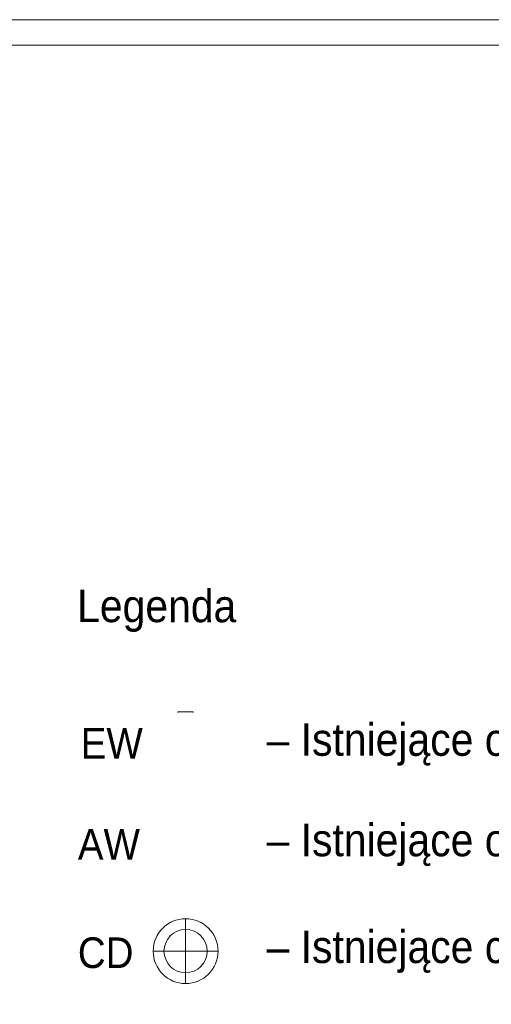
# Model space of a CAD drawing. Header units: centimetres. Extents: x 690840 to 714026, y 27673 to 40762.
# Tile 106 of 162: x 707806 to 708131, y 32069 to 32747. Entities that reach past the tile are written whole.
import ezdxf

# ---------------------------------------------------------------- set-up
doc = ezdxf.new("R2010")
doc.units = ezdxf.units.CM
doc.layers.add('Obrys powierzchni', color=50, linetype='Continuous', lineweight=9, plot=False)
doc.layers.add('Opis', color=102, linetype='Continuous', lineweight=9)
for name, color, linetype, lineweight, true_color in [('S3_ele.AW', 7, 'Continuous', 5, 0xff0f0f), ('S3_ele.CD', 7, 'Continuous', 5, 0xff0f0f), ('S3_ele.EW', 7, 'Continuous', 5, 0xff0f0f), ('S3_ele.SA', 7, 'Continuous', 5, 0xff0f0f), ('S3_ele.SO', 7, 'Continuous', 5, 0xff0f0f), ('S3_ele.WZ', 7, 'Continuous', 5, 0xff0f0f)]:
    doc.layers.add(name, color=color, linetype=linetype, lineweight=lineweight, true_color=true_color)
doc.styles.add('ARIELCE', font='arial.ttf', dxfattribs={"width": 0.9})

# ---------------------------------------------------------------- blocks, each defined once
blk = doc.blocks.new('zw$3C5D')
at = {"layer": 'S3_ele.CD', "ltscale": 1.6}
blk.add_line((-22.34, 0), (22.34, 0), dxfattribs=at)
blk.add_lwpolyline([(0, -22.34), (0, 22.34)], dxfattribs=at)
for radius in [22.34, 14.89]:
    blk.add_circle((0, 0), radius, dxfattribs=at)

msp = doc.modelspace()

# ---------------------------------------------------------------- linework, layer by layer
at = {"layer": 'Obrys powierzchni', "ltscale": 1.6}
for points in [[(706368.96, 32747.24), (708468.96, 32747.24), (708468.96, 29777.24), (706368.96, 29777.24)], [(706386.46, 32729.74), (708451.46, 32729.74), (708451.46, 29794.74), (706386.46, 29794.74)]]:
    msp.add_lwpolyline(points, close=True, dxfattribs=at)
at = {"layer": 'S3_ele.EW', "ltscale": 1.6}
msp.add_lwpolyline([(707915.18, 32270.49), (707925.77, 32270.49), (707925.77, 32228.12), (707915.18, 32228.12)], close=True, dxfattribs=at)

# ---------------------------------------------------------------- texts
at = {"layer": 'Opis', "color": 7, "char_height": 22.4, "attachment_point": 1, "rotation": 359.98101, "style": 'ARIELCE'}
for s, insert, width in [('{\\fArial|b0|i0|c238|p34;Legenda}', (707845.78, 32354.67), 839.5823), ('{\\fArial|b0|i0|c238|p34;         – Istniejące oprawy ewakuacyjne}', (707905.83, 32262.67), 1158.5008)]:
    msp.add_mtext(s, dxfattribs=dict(at, insert=insert, width=width))

# ---------------------------------------------------------------- next in the draw order: texts
at = {"layer": 'S3_ele.CD', "insert": (707177.11, 32168.23), "char_height": 15, "width": 2038.2579, "attachment_point": 1, "rotation": 359.98101, "style": 'ARIELCE', "bg_fill": 2}
msp.add_mtext('{\\fArial|b0|i0|c238|p34;CD}', dxfattribs=at)
at = {"layer": 'S3_ele.EW', "insert": (707848.24, 32259.4), "char_height": 21.1127, "width": 2038.2579, "attachment_point": 1, "rotation": 359.98101, "style": 'ARIELCE', "bg_fill": 2}
msp.add_mtext('{\\fArial|b0|i0|c238|p34;EW}', dxfattribs=at)
at = {"layer": 'S3_ele.SA', "insert": (707260.48, 32396.17), "char_height": 15, "width": 2038.2579, "attachment_point": 1, "rotation": 359.98101, "style": 'ARIELCE', "bg_fill": 2}
msp.add_mtext('{\\fArial|b0|i0|c238|p34;SA}', dxfattribs=at)
at = {"layer": 'S3_ele.SO', "insert": (707258.05, 32441.33), "char_height": 15, "width": 2038.2579, "attachment_point": 1, "rotation": 359.98101, "style": 'ARIELCE', "bg_fill": 2}
msp.add_mtext('{\\fArial|b0|i0|c238|p34;SO}', dxfattribs=at)
at = {"layer": 'S3_ele.WZ', "insert": (707207.81, 32117.16), "char_height": 15, "width": 2038.2579, "attachment_point": 1, "rotation": 359.98101, "style": 'ARIELCE', "bg_fill": 2}
msp.add_mtext('{\\fArial|b0|i0|c238|p34;WZ}', dxfattribs=at)

# ---------------------------------------------------------------- next in the draw order: linework, layer by layer
at = {"layer": 'S3_ele.AW', "ltscale": 1.6}
msp.add_lwpolyline([(707904.59, 32195.19), (707936.37, 32195.19), (707936.37, 32163.41), (707904.59, 32163.41)], close=True, dxfattribs=at)

# ---------------------------------------------------------------- next in the draw order: texts
at = {"layer": 'Opis', "color": 7, "char_height": 22.4, "width": 1158.5008, "attachment_point": 1, "rotation": 359.98101, "style": 'ARIELCE'}
for s, insert in [('{\\fArial|b0|i0|c238|p34;         – Istniejące oprawy awaryjne}', (707905.83, 32193.48)), ('{\\fArial|b0|i0|c238|p34;         – Istniejące czujki dymu}', (707905.83, 32119.92))]:
    msp.add_mtext(s, dxfattribs=dict(at, insert=insert))

# ---------------------------------------------------------------- next in the draw order: texts
at = {"layer": 'S3_ele.AW', "insert": (707846.27, 32189.79), "char_height": 21.1127, "width": 2038.2579, "attachment_point": 1, "rotation": 359.98101, "style": 'ARIELCE', "bg_fill": 2}
msp.add_mtext('{\\fArial|b0|i0|c238|p34;AW}', dxfattribs=at)
at = {"layer": 'S3_ele.CD', "insert": (707846.27, 32115.16), "char_height": 21.1127, "width": 2038.2579, "attachment_point": 1, "rotation": 359.98101, "style": 'ARIELCE', "bg_fill": 2}
msp.add_mtext('{\\fArial|b0|i0|c238|p34;CD}', dxfattribs=at)

# ---------------------------------------------------------------- next in the draw order: block references
at = {"layer": 'S3_ele.CD', "ltscale": 1.6}
msp.add_blockref('zw$3C5D', (707920.48, 32105.69), dxfattribs=at)

doc.saveas('drawing.dxf')
